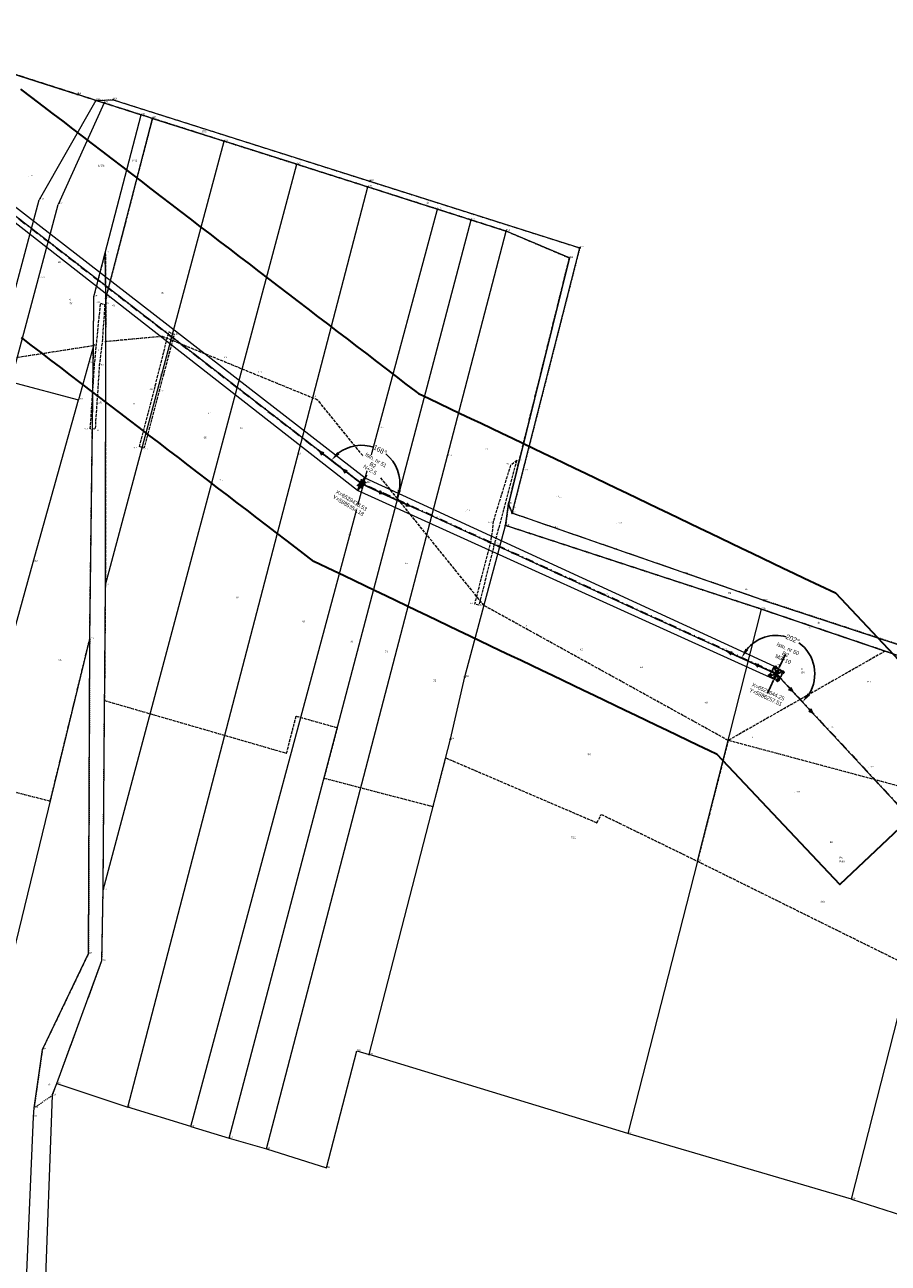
# Model space of a CAD drawing. Header units: metres. Extents: x 6524698 to 6533081, y 5883213 to 5896811.
# Tile 11 of 167: x 6529262 to 6529701, y 5885958 to 5886587. Entities that reach past the tile are written whole.
import ezdxf
from ezdxf.enums import TextEntityAlignment as Align

# ---------------------------------------------------------------- set-up
doc = ezdxf.new("R2010")
doc.units = ezdxf.units.M
doc.header["$MEASUREMENT"] = 0
for name, pattern in [('DASHDOT', [4, 2, -0.9, 0.2, -0.9]), ('mapa zasadnicza$0$1.5_0.5', [2, 1.5, -0.5]), ('mapa zasadnicza$0$219-500', [0]), ('mapa zasadnicza$0$egkk-500', [2, 1.5, -0.5]), ('mapa zasadnicza$0$egug-500', [1, 0.5, -0.5]), ('mapa zasadnicza$0$suep_wn_500', [0]), ('mapa zasadnicza$0$supp_500', [1, 0.5, -0.5])]:
    doc.linetypes.add(name, pattern=pattern)
doc.layers.get('0').update_dxf_attribs({"lineweight": 0})
doc.layers.add('@pomocnicza', color=3, linetype='Continuous', plot=False)
for name, color, linetype, lineweight in [('@Proj. słupy - blok', 1, 'Continuous', 15), ('@Proj. słupy - XY', 1, 'Continuous', 0), ('_trasa_kat_zalomu', 7, 'Continuous', 18), ('_trasa_os', 1, 'DASHDOT', 30), ('Sections span lengths and Marker Balls Plan', 7, 'Continuous', 0)]:
    doc.layers.add(name, color=color, linetype=linetype, lineweight=lineweight)
for name, color, linetype in [('@Proj. słupy - seria', 1, 'Continuous'), ('@Proj. słupy - wys.', 1, 'Continuous'), ('mapa zasadnicza$0$000 Inne (niezydentyfikowane)', 7, 'Continuous'), ('mapa zasadnicza$0$202-punkt graniczny', 7, 'Continuous'), ('mapa zasadnicza$0$202-punkt graniczny-Atr103', 7, 'Continuous'), ('mapa zasadnicza$0$203-punkt graniczny', 7, 'Continuous'), ('mapa zasadnicza$0$203-punkt graniczny-Atr103', 7, 'Continuous'), ('mapa zasadnicza$0$203-punkt graniczny-Atr104', 7, 'Continuous'), ('mapa zasadnicza$0$209-oznaczenie konturu klasyfikacyjnego', 7, 'Continuous'), ('mapa zasadnicza$0$210-oznaczenie konturu użytku gruntowego', 7, 'Continuous'), ('mapa zasadnicza$0$211-numer działki ewidencyjnej', 7, 'Continuous'), ('mapa zasadnicza$0$217-kontur klasyfikacyjny', 7, 'Continuous'), ('mapa zasadnicza$0$218-kontur użytku gruntowego', 7, 'Continuous'), ('mapa zasadnicza$0$219-działka ewidencyjna', 7, 'Continuous'), ('mapa zasadnicza$0$jezdnia', 7, 'Continuous'), ('mapa zasadnicza$0$jezdnia-Atr17', 7, 'Continuous'), ('mapa zasadnicza$0$pikieta naturalna', 7, 'Continuous'), ('mapa zasadnicza$0$pikieta naturalna-Atr2', 7, 'Continuous'), ('mapa zasadnicza$0$przewód elektroenergetyczny wysokiego napięcia', 7, 'Continuous'), ('mapa zasadnicza$0$słup przewodów napowietrznych', 7, 'Continuous')]:
    doc.layers.add(name, color=color, linetype=linetype)
doc.styles.add('mapa zasadnicza$0$STANDARD', font='Working1250', dxfattribs={"width": 0.75})
doc.styles.add('Opis', font='ARIALN.TTF')
doc.styles.add('Opis_slupy', font='ARIALN.TTF')
doc.styles.get("Standard").update_dxf_attribs({"font": 'arial.ttf'})
doc.dimstyles.new('Kat zalomu', dxfattribs={"dimtxt": 2.5, "dimasz": 5, "dimexe": 1.25, "dimexo": 0.625, "dimtad": 0, "dimtxsty": 'Opis_slupy', "dimcen": 2.5, "dimse1": 1, "dimse2": 1, "dimadec": 0, "dimazin": 0, "dimtfac": 1, "dimtmove": 0, "dimatfit": 3, "dimfxl": 1, "dimarcsym": 1})

# ---------------------------------------------------------------- blocks, each defined once
blk = doc.blocks.new('mapa zasadnicza$0$203')
at = {"linetype": 'Continuous', "lineweight": 0}
h = blk.add_hatch(color=0, dxfattribs=at)
edge = h.paths.add_edge_path()
edge.add_arc((0, 0), 0.045, 0, 360)
blk = doc.blocks.new('mapa zasadnicza$0$202')
at = {"color": 0, "linetype": 'Continuous', "lineweight": 0}
blk.add_circle((0, 0), 0.25, dxfattribs=at)
blk = doc.blocks.new('mapa zasadnicza$0$PW01')
at = {"linetype": 'Continuous', "lineweight": 13}
h = blk.add_hatch(color=0, dxfattribs=at)
edge = h.paths.add_edge_path()
edge.add_arc((0, 0), 0.045, 0, 360)
blk = doc.blocks.new('mapa zasadnicza$0$SM05')
at = {"color": 0, "linetype": 'Continuous', "lineweight": 13}
blk.add_circle((0, 0), 0.25, dxfattribs=at)
blk = doc.blocks.new('mapa zasadnicza$0$SUEP3')
at = {"color": 0, "linetype": 'Continuous'}
for p, q in [((0, 0), (12.003, 0)), ((12.003, 0), (10.003, 0.75)), ((10.003, 0.75), (11.003, 0)), ((12.003, 0), (10.003, -0.75)), ((11.003, 0), (10.003, -0.75)), ((12.003, 0), (27.003, 0)), ((27.003, 0), (25.003, 0.75)), ((25.003, 0.75), (26.003, 0)), ((27.003, 0), (25.003, -0.75)), ((26.003, 0), (25.003, -0.75))]:
    blk.add_line(p, q, dxfattribs=at)
blk = doc.blocks.new('*U2325')
at = {"layer": '@Proj. słupy - blok', "color": 0}
for centre, radius in [((0, 0), 0.05), ((-3.48, -1.29), 0.15)]:
    blk.add_circle(centre, radius, dxfattribs=at)
at = {"layer": '@Proj. słupy - seria', "color": 0, "insert": (4.59, 10), "char_height": 2, "attachment_point": 5, "rotation": 335.35706, "bg_fill": 3, "box_fill_scale": 2.5, "bg_fill_color": 256, "bg_fill_transparency": 0}
blk.add_mtext_dynamic_manual_height_columns('{\\fArial Narrow|b0|i0|c238|p34;B2}', width=7, gutter_width=12.5, heights=[2.21], dxfattribs=at)
at = {"layer": '@Proj. słupy - XY', "color": 0, "linetype": 'Continuous', "insert": (-4.8, -10.45), "char_height": 2.5, "attachment_point": 5, "rotation": 335.35706, "style": 'Opis', "bg_fill": 3, "box_fill_scale": 1, "bg_fill_color": 256, "bg_fill_transparency": 0}
blk.add_mtext_dynamic_manual_height_columns('\\P', width=19.7098, gutter_width=5.34, heights=[5.63], dxfattribs=at)
at = {"layer": '@pomocnicza'}
for p, q in [((4.59, 10), (1.46, 3.18)), ((-4.59, -10), (-1.46, -3.18))]:
    blk.add_line(p, q, dxfattribs=at)
at = {"layer": '@Proj. słupy - blok', "color": 0}
for p, q in [((0, 0), (-1.25, -2.73)), ((1.25, 2.73), (-0.34, 0.91)), ((0, 0), (1.25, 2.73)), ((-1.25, -2.73), (-0.91, -0.34))]:
    blk.add_line(p, q, dxfattribs=at)
for points in [[(3.48, 1.29), (1.29, -3.48), (-3.48, -1.29), (-1.29, 3.48)], [(0.91, 0.34), (0.34, -0.91), (-0.91, -0.34), (-0.34, 0.91)]]:
    blk.add_lwpolyline(points, close=True, dxfattribs=at)
for points in [[(3.48, 1.29), (-3.48, -1.29)], [(2.83, 1.05), (-2.83, -1.05)], [(-1.29, 3.48), (1.29, -3.48)], [(-1.05, 2.83), (1.05, -2.83)], [(1.25, 2.73), (0.91, 0.34)], [(-1.25, -2.73), (0.34, -0.91)]]:
    blk.add_lwpolyline(points, dxfattribs=at)
for centre, radius in [((-1.29, 3.48), 0.15), ((1.25, 2.73), 0.05), ((3.48, 1.29), 0.15), ((-1.25, -2.73), 0.05), ((1.29, -3.48), 0.15)]:
    blk.add_circle(centre, radius, dxfattribs=at)
at = {"layer": '@Proj. słupy - seria', "color": 0, "style": 'Opis'}
blk.add_attdef('STAN', text='', height=2, rotation=335.35706, dxfattribs=at).set_placement((5.84, 12.72), align=Align.MIDDLE_CENTER)
at = {"layer": '@Proj. słupy - wys.', "color": 0, "insert": (3.42, 7.45), "char_height": 2, "attachment_point": 5, "rotation": 335.35706, "style": 'Opis'}
blk.add_mtext_dynamic_manual_height_columns('M3+10 ', width=6.652, gutter_width=12.5, heights=[3.6], dxfattribs=at)
at = {"layer": '@Proj. słupy - XY', "color": 0, "linetype": 'Continuous', "style": 'Opis'}
for tag, p in [('Y', (-5.42, -11.82)), ('X', (-4.17, -9.09))]:
    blk.add_attdef(tag, text='', height=2, rotation=335.35706, dxfattribs=at).set_placement(p, align=Align.MIDDLE_CENTER)
blk = doc.blocks.new('*U2327')
at = {"layer": '@Proj. słupy - seria', "color": 0, "insert": (5.69, 9.41), "char_height": 2, "attachment_point": 5, "rotation": 328.83105, "style": 'Opis', "bg_fill": 3, "box_fill_scale": 2.5, "bg_fill_color": 256, "bg_fill_transparency": 0}
blk.add_mtext_dynamic_manual_height_columns('B2', width=7, gutter_width=12.5, heights=[2.21], dxfattribs=at)
at = {"layer": '@Proj. słupy - XY', "color": 0, "linetype": 'Continuous', "style": 'Opis'}
for tag, p in [('Y', (-6.73, -11.12)), ('X', (-5.18, -8.56))]:
    blk.add_attdef(tag, text='', height=2, rotation=328.83105, dxfattribs=at).set_placement(p, align=Align.MIDDLE_CENTER)
at = {"layer": '@Proj. słupy - blok', "color": 0}
for points in [[(2.59, 4.28), (-0.19, 0.79), (0.79, 0.19), (2.59, 4.28)], [(2.17, 3.59), (0.79, 0.19), (-0.19, 0.79), (2.17, 3.59)], [(0, 0), (2.59, 4.28)]]:
    blk.add_lwpolyline(points, dxfattribs=at)
for centre, radius in [((-0.13, 1.91), 0.15), ((1.29, 2.14), 0.05), ((1.75, 0.77), 0.15), ((1.71, 2.82), 0.05)]:
    blk.add_circle(centre, radius, dxfattribs=at)
at = {"layer": '@Proj. słupy - seria', "color": 0, "style": 'Opis'}
blk.add_attdef('STAN', text='', height=2, rotation=328.83105, dxfattribs=at).set_placement((7.25, 11.98), align=Align.MIDDLE_CENTER)
at = {"layer": '@Proj. słupy - wys.', "color": 0, "insert": (4.24, 7.02), "char_height": 2, "attachment_point": 5, "rotation": 328.83105, "style": 'Opis'}
blk.add_mtext_dynamic_manual_height_columns('N+2.5', width=5.2482, gutter_width=12.5, heights=[-2.04], dxfattribs=at)
at = {"layer": '@Proj. słupy - XY', "color": 0, "linetype": 'Continuous', "insert": (-5.95, -9.84), "char_height": 2.5, "attachment_point": 5, "rotation": 328.83105, "style": 'Opis', "bg_fill": 3, "box_fill_scale": 1, "bg_fill_color": 256, "bg_fill_transparency": 0}
blk.add_mtext_dynamic_manual_height_columns('\\P', width=19.7098, gutter_width=5.34, heights=[5.63], dxfattribs=at)
at = {"layer": '@Proj. słupy - blok', "color": 0}
for points in [[(-0.13, 1.91), (-1.75, -0.77), (0.13, -1.91), (1.75, 0.77)], [(0.79, 0.19), (-0.19, 0.79), (-0.79, -0.19), (0.19, -0.79)]]:
    blk.add_lwpolyline(points, close=True, dxfattribs=at)
for points in [[(1.75, 0.77), (-1.75, -0.77), (0.13, -1.91), (-0.13, 1.91)], [(0, 0), (-2.17, -3.59)], [(0.19, -0.79), (-2.17, -3.59), (-0.79, -0.19)]]:
    blk.add_lwpolyline(points, dxfattribs=at)
for centre in [(-1.75, -0.77), (0.13, -1.91)]:
    blk.add_circle(centre, 0.15, dxfattribs=at)
blk = doc.blocks.new('*D2403')
at = {"layer": '_trasa_kat_zalomu', "color": 0, "lineweight": -2}
for start, end in [(75.11581, 140.62355), (327.62099, 54.07892)]:
    blk.add_arc((6529644.25, 5886257.51), 19.5, start, end, dxfattribs=at)
at = {"layer": '_trasa_kat_zalomu', "color": 0}
for points in [[(6529628.47, 5886270.32), (6529629.88, 5886269.43), (6529626.53, 5886265.64)], [(6529660.08, 5886247.6), (6529661.36, 5886246.53), (6529657.52, 5886243.22)]]:
    blk.add_solid(points, dxfattribs=at)
at = {"layer": 'Defpoints', "color": 0}
for p in [(6529625.6, 5886266.06), (6529662.53, 5886264.3), (6529644.25, 5886257.51), (6529659.81, 5886240.75)]:
    blk.add_point(p, dxfattribs=at)
at = {"layer": '_trasa_kat_zalomu', "color": 0, "insert": (6529652.6, 5886275.13), "char_height": 2.5, "attachment_point": 5, "rotation": 337, "style": 'Opis_slupy'}
blk.add_mtext('202%%d', dxfattribs=at)
blk = doc.blocks.new('*D2404')
at = {"layer": '_trasa_kat_zalomu', "color": 0, "lineweight": -2}
for start, end in [(71.29524, 127.54962), (350.11583, 50.91683)]:
    blk.add_arc((6529433.53, 5886354.18), 19.46, start, end, dxfattribs=at)
at = {"layer": '_trasa_kat_zalomu', "color": 0}
for points in [[(6529421.08, 5886370.2), (6529422.26, 5886369.02), (6529418.13, 5886366.08)], [(6529451.91, 5886351.08), (6529453.5, 5886350.59), (6529451.22, 5886346.06)]]:
    blk.add_solid(points, dxfattribs=at)
at = {"layer": 'Defpoints', "color": 0}
for p in [(6529239.51, 5886504.08), (6529450.21, 5886364.2), (6529433.53, 5886354.18), (6529433.53, 5886354.18), (6529644.25, 5886257.51)]:
    blk.add_point(p, dxfattribs=at)
at = {"layer": '_trasa_kat_zalomu', "color": 0, "insert": (6529442.94, 5886371.22), "char_height": 2.5, "attachment_point": 5, "rotation": 331.10604, "style": 'Opis_slupy'}
blk.add_mtext('168%%D', dxfattribs=at)

msp = doc.modelspace()

# ---------------------------------------------------------------- linework, layer by layer
at = {"layer": '_trasa_os', "linetype": 'DASHDOT', "ltscale": 2}
msp.add_lwpolyline([(6529644.25, 5886257.506), (6529433.531, 5886354.176), (6529239.51, 5886504.082), (6529019.862, 5886673.787), (6529068.099, 5886815.315), (6529070.952, 5887003.68), (6529033.32, 5887240.317), (6528980.372, 5887573.115), (6528926.767, 5887910.52), (6528871.358, 5888257.413), (6528824.236, 5888552.869), (6528805.439, 5888820.887), (6528782.648, 5889143.114), (6528759.048, 5889475.999)], dxfattribs=at)
at = {"layer": 'mapa zasadnicza$0$000 Inne (niezydentyfikowane)', "color": 7, "linetype": 'Continuous', "lineweight": 35, "flags": 128}
msp.add_lwpolyline([(6529260.121, 5886554.66), (6529265.763, 5886550.399), (6529271.535, 5886546.039), (6529276.648, 5886542.124), (6529281.63, 5886538.309), (6529286.613, 5886534.494), (6529291.595, 5886530.679), (6529296.577, 5886526.864), (6529301.559, 5886523.05), (6529306.542, 5886519.235), (6529311.524, 5886515.42), (6529316.506, 5886511.605), (6529321.489, 5886507.79), (6529326.471, 5886503.975), (6529331.453, 5886500.16), (6529336.436, 5886496.345), (6529341.418, 5886492.53), (6529346.4, 5886488.716), (6529351.383, 5886484.901), (6529356.365, 5886481.086), (6529361.347, 5886477.271), (6529366.329, 5886473.456), (6529371.312, 5886469.641), (6529376.294, 5886465.826), (6529381.276, 5886462.011), (6529386.259, 5886458.197), (6529391.241, 5886454.382), (6529396.223, 5886450.567), (6529401.206, 5886446.752), (6529406.188, 5886442.937), (6529411.17, 5886439.122), (6529416.153, 5886435.307), (6529421.135, 5886431.492), (6529426.117, 5886427.678), (6529431.099, 5886423.863), (6529436.082, 5886420.048), (6529441.064, 5886416.233), (6529446.046, 5886412.418), (6529451.029, 5886408.603), (6529456.011, 5886404.788), (6529460.993, 5886400.973), (6529461.857, 5886400.312), (6529462.473, 5886400.017), (6529467.766, 5886397.481), (6529473.06, 5886394.946), (6529478.353, 5886392.41), (6529483.647, 5886389.874), (6529488.94, 5886387.338), (6529494.234, 5886384.803), (6529499.527, 5886382.267), (6529504.82, 5886379.731), (6529510.114, 5886377.196), (6529515.407, 5886374.66), (6529520.701, 5886372.124), (6529525.994, 5886369.588), (6529531.287, 5886367.053), (6529536.581, 5886364.517), (6529541.874, 5886361.981), (6529547.168, 5886359.446), (6529552.461, 5886356.91), (6529557.755, 5886354.374), (6529563.048, 5886351.838), (6529568.341, 5886349.303), (6529573.635, 5886346.767), (6529578.928, 5886344.231), (6529584.222, 5886341.696), (6529589.515, 5886339.16), (6529594.809, 5886336.624), (6529600.102, 5886334.089), (6529605.395, 5886331.553), (6529610.689, 5886329.017), (6529615.982, 5886326.481), (6529621.276, 5886323.946), (6529626.569, 5886321.41), (6529631.862, 5886318.874), (6529637.156, 5886316.339), (6529642.449, 5886313.803), (6529647.743, 5886311.267), (6529653.036, 5886308.731), (6529658.33, 5886306.196), (6529674.185, 5886298.6), (6529749.195, 5886219.106), (6529676.463, 5886150.477), (6529614.214, 5886216.447), (6529609.834, 5886218.545), (6529604.541, 5886221.081), (6529599.247, 5886223.616), (6529593.954, 5886226.152), (6529588.66, 5886228.688), (6529583.367, 5886231.224), (6529578.074, 5886233.759), (6529572.78, 5886236.295), (6529567.487, 5886238.831), (6529562.193, 5886241.366), (6529556.9, 5886243.902), (6529551.606, 5886246.438), (6529546.313, 5886248.974), (6529541.02, 5886251.509), (6529535.726, 5886254.045), (6529530.433, 5886256.581), (6529525.139, 5886259.116), (6529519.846, 5886261.652), (6529514.553, 5886264.188), (6529509.259, 5886266.724), (6529503.966, 5886269.259), (6529498.672, 5886271.795), (6529493.379, 5886274.331), (6529488.085, 5886276.866), (6529482.792, 5886279.402), (6529477.499, 5886281.938), (6529472.205, 5886284.473), (6529466.912, 5886287.009), (6529461.618, 5886289.545), (6529456.325, 5886292.081), (6529451.032, 5886294.616), (6529445.738, 5886297.152), (6529440.445, 5886299.688), (6529435.151, 5886302.223), (6529429.858, 5886304.759), (6529424.564, 5886307.295), (6529419.271, 5886309.831), (6529409.3, 5886314.607), (6529400.199, 5886321.575), (6529395.217, 5886325.39), (6529390.235, 5886329.205), (6529385.252, 5886333.02), (6529380.27, 5886336.835), (6529375.288, 5886340.65), (6529370.305, 5886344.464), (6529365.323, 5886348.279), (6529360.341, 5886352.094), (6529355.359, 5886355.909), (6529350.376, 5886359.724), (6529345.394, 5886363.539), (6529340.412, 5886367.354), (6529335.429, 5886371.169), (6529330.447, 5886374.983), (6529325.465, 5886378.798), (6529320.482, 5886382.613), (6529315.5, 5886386.428), (6529310.518, 5886390.243), (6529305.535, 5886394.058), (6529300.553, 5886397.873), (6529295.571, 5886401.688), (6529290.588, 5886405.502), (6529285.606, 5886409.317), (6529280.624, 5886413.132), (6529275.642, 5886416.947), (6529270.659, 5886420.762), (6529265.677, 5886424.577), (6529260.695, 5886428.392)], dxfattribs=at)
at = {"layer": 'mapa zasadnicza$0$217-kontur klasyfikacyjny', "color": 92, "linetype": 'mapa zasadnicza$0$egkk-500', "lineweight": 18, "flags": 128}
for points in [[(6529289.11, 5886551.97), (6529254.85, 5886563)], [(6529298.54, 5886548.93), (6529289.11, 5886551.97)], [(6529302.64, 5886547.62), (6529298.54, 5886548.93)], [(6529321.5, 5886541.62), (6529302.64, 5886547.62)], [(6529327.23, 5886539.8), (6529303.48, 5886448.3)], [(6529327.23, 5886539.8), (6529321.5, 5886541.62)], [(6529363.59, 5886528.23), (6529327.23, 5886539.8)], [(6529400.57, 5886516.46), (6529363.59, 5886528.23)], [(6529436.71, 5886504.96), (6529400.57, 5886516.46)], [(6529472.11, 5886493.63), (6529436.71, 5886504.96)], [(6529489.08, 5886488.2), (6529472.11, 5886493.63)], [(6529506.88, 5886482.51), (6529489.08, 5886488.2)], [(6529539.06, 5886468.85), (6529506.88, 5886482.51)], [(6529297.49, 5886449.1), (6529303.28, 5886471.43)], [(6529303.28, 5886471.43), (6529303.48, 5886448.3)], [(6529508.12, 5886343.79), (6529539.06, 5886468.85)], [(6529297.23, 5886424.21), (6529297.49, 5886449.1)], [(6529303.48, 5886448.3), (6529303.45, 5886426.3)], [(6529297.23, 5886424.21), (6529253.19, 5886417.37)], [(6529295.34, 5886275.14), (6529297.23, 5886424.21)], [(6529303.45, 5886426.3), (6529303.3, 5886302.77)], [(6529332.27, 5886428.97), (6529303.45, 5886426.3)], [(6529411.25, 5886396.62), (6529332.27, 5886428.97)], [(6529495.72, 5886292.19), (6529411.25, 5886396.62)], [(6529506.67, 5886332.93), (6529508.12, 5886343.79)], [(6529636.73, 5886290.33), (6529506.67, 5886332.93)], [(6529303.3, 5886302.77), (6529302.87, 5886243.95)], [(6529619.76, 5886223.65), (6529495.72, 5886292.19)], [(6529699.48, 5886269.05), (6529636.73, 5886290.33)], [(6529275.33, 5886192.83), (6529295.34, 5886275.14)], [(6529699.48, 5886269.05), (6529619.76, 5886223.65)], [(6529748.96, 5886252.27), (6529699.48, 5886269.05)], [(6529302.87, 5886243.95), (6529395.4, 5886217.14)], [(6529395.4, 5886217.14), (6529400.24, 5886236.02)], [(6529400.24, 5886236.02), (6529421.13, 5886230.15)], [(6529421.13, 5886230.15), (6529414.38, 5886204.51)], [(6529619.76, 5886223.65), (6529604.12, 5886162.27)], [(6529727.79, 5886194.68), (6529619.76, 5886223.65)], [(6529469.82, 5886190.02), (6529476.22, 5886214.79)], [(6529476.22, 5886214.79), (6529553.08, 5886181.78)], [(6529414.38, 5886204.51), (6529469.82, 5886190.02)], [(6529240.81, 5886201.72), (6529275.33, 5886192.83)], [(6529553.08, 5886181.78), (6529555.25, 5886186.08)], [(6529555.25, 5886186.08), (6529604.12, 5886162.27)], [(6529604.12, 5886162.27), (6529712.49, 5886108.68)]]:
    msp.add_lwpolyline(points, dxfattribs=at)
at = {"layer": 'mapa zasadnicza$0$218-kontur użytku gruntowego', "color": 3, "linetype": 'mapa zasadnicza$0$egug-500', "lineweight": 18, "flags": 128}
for points in [[(6529254.85, 5886563), (6529289.11, 5886551.97)], [(6529289.11, 5886551.97), (6529298.54, 5886548.93)], [(6529298.54, 5886548.93), (6529307.23, 5886549.26)], [(6529298.54, 5886548.93), (6529302.64, 5886547.62)], [(6529302.64, 5886547.62), (6529321.5, 5886541.62)], [(6529307.23, 5886549.26), (6529437.63, 5886507.8)], [(6529327.23, 5886539.8), (6529303.48, 5886448.3)], [(6529321.5, 5886541.62), (6529327.23, 5886539.8)], [(6529327.23, 5886539.8), (6529363.59, 5886528.23)], [(6529363.59, 5886528.23), (6529400.57, 5886516.46)], [(6529400.57, 5886516.46), (6529436.71, 5886504.96)], [(6529437.63, 5886507.8), (6529544.32, 5886473.94)], [(6529436.71, 5886504.96), (6529472.11, 5886493.63)], [(6529472.11, 5886493.63), (6529489.08, 5886488.2)], [(6529489.08, 5886488.2), (6529506.88, 5886482.51)], [(6529506.88, 5886482.51), (6529539.06, 5886468.85)], [(6529544.32, 5886473.94), (6529509.95, 5886339.14)], [(6529297.49, 5886449.1), (6529303.28, 5886471.43)], [(6529303.28, 5886471.43), (6529303.48, 5886448.3)], [(6529539.06, 5886468.85), (6529508.12, 5886343.79)], [(6529297.23, 5886424.21), (6529297.49, 5886449.1)], [(6529303.48, 5886448.3), (6529303.45, 5886426.3)], [(6529297.23, 5886424.21), (6529253.19, 5886417.37)], [(6529295.34, 5886275.14), (6529297.23, 5886424.21)], [(6529303.45, 5886426.3), (6529303.3, 5886302.77)], [(6529332.27, 5886428.97), (6529303.45, 5886426.3)], [(6529411.25, 5886396.62), (6529332.27, 5886428.97)], [(6529495.72, 5886292.19), (6529411.25, 5886396.62)], [(6529508.12, 5886343.79), (6529506.67, 5886332.93)], [(6529509.95, 5886339.14), (6529508.12, 5886343.79)], [(6529637.91, 5886294.84), (6529509.95, 5886339.14)], [(6529506.67, 5886332.93), (6529636.73, 5886290.33)], [(6529303.3, 5886302.77), (6529302.87, 5886243.95)], [(6529619.76, 5886223.65), (6529495.72, 5886292.19)], [(6529750.37, 5886257.9), (6529637.91, 5886294.84)], [(6529636.73, 5886290.33), (6529699.48, 5886269.05)], [(6529275.33, 5886192.83), (6529295.34, 5886275.14)], [(6529295.34, 5886275.14), (6529294.75, 5886115.36)], [(6529699.48, 5886269.05), (6529619.76, 5886223.65)], [(6529748.96, 5886252.27), (6529699.48, 5886269.05)], [(6529302.16, 5886147.6), (6529302.87, 5886243.95)], [(6529302.87, 5886243.95), (6529395.4, 5886217.14)], [(6529395.4, 5886217.14), (6529400.24, 5886236.02)], [(6529400.24, 5886236.02), (6529421.13, 5886230.15)], [(6529421.13, 5886230.15), (6529414.38, 5886204.51)], [(6529619.76, 5886223.65), (6529604.12, 5886162.27)], [(6529727.79, 5886194.68), (6529619.76, 5886223.65)], [(6529469.82, 5886190.02), (6529476.22, 5886214.79)], [(6529476.22, 5886214.79), (6529553.08, 5886181.78)], [(6529414.38, 5886204.51), (6529469.82, 5886190.02)], [(6529240.81, 5886201.72), (6529275.33, 5886192.83)], [(6529553.08, 5886181.78), (6529555.25, 5886186.08)], [(6529555.25, 5886186.08), (6529604.12, 5886162.27)], [(6529604.12, 5886162.27), (6529712.49, 5886108.68)], [(6529301.57, 5886111.73), (6529302.16, 5886147.6)], [(6529294.75, 5886115.36), (6529271.33, 5886066.58)], [(6529278.6, 5886049.29), (6529300.71, 5886109.39)], [(6529300.71, 5886109.39), (6529301.57, 5886111.73)], [(6529271.33, 5886066.58), (6529267.09, 5886036.88)], [(6529276.36, 5886043.29), (6529278.6, 5886049.29)], [(6529267.09, 5886036.88), (6529276.36, 5886043.29)]]:
    msp.add_lwpolyline(points, dxfattribs=at)
at = {"layer": 'mapa zasadnicza$0$219-działka ewidencyjna', "color": 7, "linetype": 'mapa zasadnicza$0$219-500', "lineweight": 18, "flags": 128}
for points in [[(6529254.85, 5886563), (6529289.11, 5886551.97)], [(6529298.54, 5886548.93), (6529289.11, 5886551.97)], [(6529298.54, 5886548.93), (6529269.65, 5886498.41)], [(6529302.64, 5886547.62), (6529279.34, 5886495.97)], [(6529298.54, 5886548.93), (6529307.23, 5886549.26)], [(6529298.54, 5886548.93), (6529302.64, 5886547.62)], [(6529302.64, 5886547.62), (6529321.5, 5886541.62)], [(6529307.23, 5886549.26), (6529437.63, 5886507.8)], [(6529303.28, 5886471.43), (6529321.5, 5886541.62)], [(6529303.48, 5886448.3), (6529327.23, 5886539.8)], [(6529327.23, 5886539.8), (6529321.5, 5886541.62)], [(6529327.23, 5886539.8), (6529363.59, 5886528.23)], [(6529303.3, 5886302.77), (6529363.59, 5886528.23)], [(6529400.57, 5886516.46), (6529363.59, 5886528.23)], [(6529302.16, 5886147.6), (6529400.57, 5886516.46)], [(6529400.57, 5886516.46), (6529436.71, 5886504.96)], [(6529437.63, 5886507.8), (6529544.32, 5886473.94)], [(6529314.71, 5886037.34), (6529436.71, 5886504.96)], [(6529436.71, 5886504.96), (6529472.11, 5886493.63)], [(6529253.72, 5886438.74), (6529269.65, 5886498.41)], [(6529255.3, 5886405.89), (6529279.34, 5886495.97)], [(6529346.78, 5886027.36), (6529472.11, 5886493.63)], [(6529472.11, 5886493.63), (6529489.08, 5886488.2)], [(6529366.2, 5886021.53), (6529489.08, 5886488.2)], [(6529489.08, 5886488.2), (6529506.88, 5886482.51)], [(6529385.2, 5886016.02), (6529506.88, 5886482.51)], [(6529539.06, 5886468.85), (6529506.88, 5886482.51)], [(6529509.95, 5886339.14), (6529544.32, 5886473.94)], [(6529297.49, 5886449.1), (6529303.28, 5886471.43)], [(6529303.48, 5886448.3), (6529303.28, 5886471.43)], [(6529539.06, 5886468.85), (6529508.12, 5886343.79)], [(6529297.23, 5886424.21), (6529297.49, 5886449.1)], [(6529303.3, 5886302.77), (6529303.48, 5886448.3)], [(6529297.23, 5886424.21), (6529289.6, 5886396.76)], [(6529295.34, 5886275.14), (6529297.23, 5886424.21)], [(6529255.3, 5886405.89), (6529289.6, 5886396.76)], [(6529266.7, 5886314.32), (6529289.6, 5886396.76)], [(6529506.67, 5886332.93), (6529508.12, 5886343.79)], [(6529508.12, 5886343.79), (6529509.95, 5886339.14)], [(6529637.91, 5886294.84), (6529509.95, 5886339.14)], [(6529485.98, 5886255.96), (6529506.67, 5886332.93)], [(6529636.73, 5886290.33), (6529506.67, 5886332.93)], [(6529245.33, 5886237.44), (6529266.7, 5886314.32)], [(6529302.16, 5886147.6), (6529303.3, 5886302.77)], [(6529637.91, 5886294.84), (6529750.37, 5886257.9)], [(6529604.12, 5886162.27), (6529636.73, 5886290.33)], [(6529636.73, 5886290.33), (6529748.96, 5886252.27)], [(6529236.87, 5886034.66), (6529295.34, 5886275.14)], [(6529294.75, 5886115.36), (6529295.34, 5886275.14)], [(6529478.68, 5886224.32), (6529485.98, 5886255.96)], [(6529437.28, 5886064.04), (6529478.68, 5886224.32)], [(6529604.12, 5886162.27), (6529568.81, 5886023.91)], [(6529301.57, 5886111.73), (6529302.16, 5886147.6)], [(6529271.33, 5886066.58), (6529294.75, 5886115.36)], [(6529278.6, 5886049.29), (6529301.57, 5886111.73)], [(6529682.48, 5885990.49), (6529712.49, 5886108.68)], [(6529267.09, 5886036.88), (6529271.33, 5886066.58)], [(6529415.62, 5886006.41), (6529431.09, 5886065.85)], [(6529431.09, 5886065.85), (6529437.28, 5886064.04)], [(6529568.81, 5886023.91), (6529437.28, 5886064.04)], [(6529276.36, 5886043.29), (6529278.6, 5886049.29)], [(6529278.6, 5886049.29), (6529314.71, 5886037.34)], [(6529276.36, 5886043.29), (6529272.45, 5885937.37)], [(6529266.77, 5886032.44), (6529267.09, 5886036.88)], [(6529346.78, 5886027.36), (6529314.71, 5886037.34)], [(6529263.17, 5885949.26), (6529266.77, 5886032.44)], [(6529346.78, 5886027.36), (6529366.2, 5886021.53)], [(6529366.2, 5886021.53), (6529385.2, 5886016.02)], [(6529682.48, 5885990.49), (6529568.81, 5886023.91)], [(6529385.2, 5886016.02), (6529415.62, 5886006.41)], [(6529682.48, 5885990.49), (6529758.67, 5885966.14)]]:
    msp.add_lwpolyline(points, dxfattribs=at)
at = {"layer": 'mapa zasadnicza$0$jezdnia', "color": 7, "linetype": 'mapa zasadnicza$0$1.5_0.5', "lineweight": 18, "flags": 128}
for points in [[(6529295.66, 5886382.04), (6529297.86, 5886415.42), (6529300.87, 5886445.88), (6529303.01, 5886445.12), (6529301.69, 5886426.16), (6529300.79, 5886419.11), (6529300.23, 5886414.07), (6529298.09, 5886381.78)], [(6529320.61, 5886372.96), (6529328.11, 5886401.68), (6529335.56, 5886431.22), (6529338.27, 5886430.1), (6529333.26, 5886411.12), (6529322.93, 5886372.26)], [(6529512.29, 5886366.07), (6529500.93, 5886323.51), (6529493.1, 5886292.45), (6529490.99, 5886292.87), (6529499.13, 5886324.28), (6529499.92, 5886329.4), (6529500.6, 5886335.29), (6529509.33, 5886363.62)]]:
    msp.add_lwpolyline(points, close=True, dxfattribs=at)
at = {"layer": 'mapa zasadnicza$0$przewód elektroenergetyczny wysokiego napięcia', "color": 1, "linetype": 'mapa zasadnicza$0$suep_wn_500', "lineweight": 18, "flags": 128}
for points in [[(6529433.56, 5886353.99), (6529239.73, 5886503.8)], [(6529644.18, 5886257.43), (6529433.56, 5886353.99)], [(6529644.18, 5886257.43), (6529890.53, 5885992.37)]]:
    msp.add_lwpolyline(points, dxfattribs=at)
at = {"layer": 'mapa zasadnicza$0$słup przewodów napowietrznych', "color": 7, "linetype": 'mapa zasadnicza$0$supp_500', "lineweight": 18, "flags": 128}
for points in [[(6529433.5, 5886355.92), (6529435.46, 5886354.7), (6529433.69, 5886352.05), (6529431.65, 5886353.26)], [(6529433.5, 5886355.92), (6529431.65, 5886353.26)], [(6529435.46, 5886354.7), (6529431.65, 5886353.26)], [(6529433.5, 5886355.92), (6529433.69, 5886352.05)], [(6529643.62, 5886261.1), (6529647.83, 5886258.04), (6529644.75, 5886253.73), (6529640.46, 5886256.8)], [(6529643.62, 5886261.1), (6529640.46, 5886256.8)], [(6529640.59, 5886256.9), (6529643.88, 5886261.29), (6529648.02, 5886258.32), (6529644.86, 5886253.74)], [(6529643.62, 5886261.1), (6529644.75, 5886253.73)], [(6529643.88, 5886261.29), (6529644.86, 5886253.74)], [(6529647.83, 5886258.04), (6529640.46, 5886256.8)], [(6529640.59, 5886256.9), (6529648.02, 5886258.32)], [(6529640.59, 5886256.9), (6529644.86, 5886253.74)]]:
    msp.add_lwpolyline(points, dxfattribs=at)

# ---------------------------------------------------------------- block references
at = {"layer": 'mapa zasadnicza$0$202-punkt graniczny', "color": 7, "linetype": 'Continuous', "lineweight": 18}
for p in [(6529289.11, 5886551.97), (6529307.23, 5886549.26), (6529298.54, 5886548.93), (6529302.64, 5886547.62), (6529327.23, 5886539.8), (6529437.63, 5886507.8), (6529436.71, 5886504.96), (6529472.11, 5886493.63), (6529489.08, 5886488.2), (6529506.88, 5886482.51), (6529544.32, 5886473.94), (6529303.48, 5886448.3), (6529297.23, 5886424.21), (6529508.12, 5886343.79), (6529509.95, 5886339.14), (6529506.67, 5886332.93), (6529637.91, 5886294.84), (6529485.98, 5886255.96), (6529478.68, 5886224.32), (6529437.28, 5886064.04)]:
    msp.add_blockref('mapa zasadnicza$0$202', p, dxfattribs=at)
at = {"layer": 'mapa zasadnicza$0$203-punkt graniczny', "color": 7, "linetype": 'Continuous', "lineweight": 18}
for p in [(6529321.5, 5886541.62), (6529363.59, 5886528.23), (6529400.57, 5886516.46), (6529269.65, 5886498.41), (6529279.34, 5886495.97), (6529303.28, 5886471.43), (6529539.06, 5886468.85), (6529297.49, 5886449.1), (6529289.6, 5886396.76), (6529266.7, 5886314.32), (6529303.3, 5886302.77), (6529636.73, 5886290.33), (6529295.34, 5886275.14), (6529604.12, 5886162.27), (6529302.16, 5886147.6), (6529294.75, 5886115.36), (6529301.57, 5886111.73), (6529271.33, 5886066.58), (6529431.09, 5886065.85), (6529278.6, 5886049.29), (6529276.36, 5886043.29), (6529267.09, 5886036.88), (6529314.71, 5886037.34), (6529266.77, 5886032.44), (6529346.78, 5886027.36), (6529366.2, 5886021.53), (6529568.81, 5886023.91), (6529385.2, 5886016.02), (6529415.62, 5886006.41), (6529682.48, 5885990.49)]:
    msp.add_blockref('mapa zasadnicza$0$203', p, dxfattribs=at)
at = {"layer": 'mapa zasadnicza$0$pikieta naturalna', "color": 7, "linetype": 'Continuous', "lineweight": 13}
for p, rotation in [((6529264.29, 5886510.26), 359.7860000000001), ((6529278.41, 5886465.77), 0.007), ((6529270.17, 5886458.72), 359.742)]:
    msp.add_blockref('mapa zasadnicza$0$PW01', p, dxfattribs=dict(at, rotation=rotation))
for p in [(6529300.87, 5886445.88), (6529303.01, 5886445.12), (6529305.68, 5886445.19), (6529335.56, 5886431.22), (6529338.27, 5886430.1), (6529301.69, 5886426.16), (6529362.85, 5886418.13), (6529297.86, 5886415.42), (6529300.23, 5886414.07), (6529380.34, 5886410.65), (6529328.1, 5886401.63), (6529330.46, 5886400.59), (6529407.69, 5886398.37), (6529354.77, 5886389.66), (6529295.66, 5886382.04), (6529298.09, 5886381.78), (6529371.02, 5886382.29), (6529442.43, 5886382.7), (6529320.61, 5886372.96), (6529322.93, 5886372.26), (6529400.16, 5886369.24), (6529476.78, 5886368.33), (6529495.65, 5886371.59), (6529509.33, 5886363.62), (6529512.29, 5886366.07), (6529515.49, 5886361.22), (6529360.54, 5886355.82), (6529435.46, 5886354.7), (6529509.33, 5886341.86), (6529532.7, 5886347.48), (6529391.6, 5886338.69), (6529471.06, 5886336.93), (6529486.14, 5886340.16), (6529500.6, 5886335.29), (6529531.02, 5886331.41), (6529563, 5886334.02), (6529426.26, 5886328.19), (6529499.13, 5886324.28), (6529500.93, 5886323.51), (6529560.88, 5886320.64), (6529454.9, 5886313.42), (6529597.23, 5886308.25), (6529556.01, 5886297.86), (6529627.94, 5886300.01), (6529490.99, 5886292.87), (6529493.1, 5886292.45), (6529516.56, 5886281.72), (6529585.23, 5886284.4), (6529659.63, 5886280.73), (6529543.38, 5886269.15), (6529617.15, 5886269.66), (6529574.11, 5886260.55), (6529643.88, 5886261.29), (6529644.39, 5886257.08), (6529689.61, 5886253.4), (6529607.3, 5886242.74), (6529671.15, 5886230.24), (6529631.14, 5886224.97), (6529691.19, 5886210.05), (6529653.61, 5886197.21), (6529670.68, 5886171.7)]:
    msp.add_blockref('mapa zasadnicza$0$PW01', p, dxfattribs=at)
at = {"layer": 'mapa zasadnicza$0$przewód elektroenergetyczny wysokiego napięcia', "color": 1, "linetype": 'Continuous', "lineweight": 18}
for p, rotation in [((6529433.56, 5886353.99), 142.3), ((6529433.56, 5886353.99), 335.371), ((6529644.18, 5886257.43), 155.371), ((6529644.18, 5886257.43), 312.905)]:
    msp.add_blockref('mapa zasadnicza$0$SUEP3', p, dxfattribs=dict(at, rotation=rotation))
at = {"layer": 'mapa zasadnicza$0$słup przewodów napowietrznych', "color": 7, "linetype": 'Continuous', "lineweight": 18}
for p in [(6529433.5, 5886355.92), (6529435.46, 5886354.7), (6529431.65, 5886353.26), (6529433.69, 5886352.05), (6529643.62, 5886261.1), (6529643.88, 5886261.29), (6529640.46, 5886256.8), (6529640.59, 5886256.9), (6529644.75, 5886253.73), (6529644.86, 5886253.74), (6529647.83, 5886258.04), (6529648.02, 5886258.32)]:
    msp.add_blockref('mapa zasadnicza$0$SM05', p, dxfattribs=at)

# ---------------------------------------------------------------- texts
at = {"layer": 'mapa zasadnicza$0$202-punkt graniczny-Atr103', "color": 7, "style": 'mapa zasadnicza$0$STANDARD', "width": 0.667}
for s, p in [('9114', (6529289.11, 5886551.97)), ('9093', (6529298.54, 5886548.93)), ('9094', (6529307.23, 5886549.26)), ('9495', (6529302.64, 5886547.62)), ('9497', (6529327.23, 5886539.8)), ('9191', (6529436.71, 5886504.96)), ('9499', (6529437.63, 5886507.8)), ('9716', (6529472.11, 5886493.63)), ('9717', (6529489.08, 5886488.2)), ('9718', (6529506.88, 5886482.51)), ('9502', (6529544.32, 5886473.94)), ('9496', (6529303.48, 5886448.3)), ('9115', (6529297.23, 5886424.21)), ('9500', (6529508.12, 5886343.79)), ('9501', (6529509.95, 5886339.14))]:
    msp.add_text(s, height=0.75, dxfattribs=at).set_placement(p, align=Align.BOTTOM_LEFT)
for s, p in [('8702', (6529506.67, 5886332.93)), ('7540', (6529637.91, 5886294.84)), ('8701', (6529485.98, 5886255.96)), ('8700', (6529478.68, 5886224.32)), ('8698', (6529437.28, 5886064.04))]:
    msp.add_text(s, height=0.75, dxfattribs=at).set_placement(p)
at = {"layer": 'mapa zasadnicza$0$203-punkt graniczny-Atr103', "color": 7, "style": 'mapa zasadnicza$0$STANDARD', "width": 0.667}
for s, p in [('9518', (6529321.5, 5886541.62)), ('10450', (6529269.65, 5886498.41)), ('10451', (6529279.34, 5886495.97)), ('9517', (6529303.28, 5886471.43)), ('9516', (6529297.49, 5886449.1)), ('10452', (6529289.6, 5886396.76)), ('10449', (6529266.7, 5886314.32))]:
    msp.add_text(s, height=0.75, dxfattribs=at).set_placement(p, align=Align.BOTTOM_LEFT)
at = {"layer": 'mapa zasadnicza$0$203-punkt graniczny-Atr104', "color": 7, "style": 'mapa zasadnicza$0$STANDARD', "width": 0.667}
for s, p in [('9498', (6529363.59, 5886528.23)), ('7492', (6529400.57, 5886516.46)), ('7524', (6529539.06, 5886468.85)), ('7475', (6529303.3, 5886302.77)), ('7539', (6529636.73, 5886290.33)), ('7468', (6529295.34, 5886275.14)), ('7534', (6529604.12, 5886162.27)), ('7473', (6529302.16, 5886147.6)), ('7467', (6529294.75, 5886115.36)), ('7472', (6529301.57, 5886111.73)), ('7463', (6529271.33, 5886066.58)), ('7673', (6529431.09, 5886065.85)), ('6100', (6529278.6, 5886049.29)), ('6098', (6529276.36, 5886043.29)), ('7115', (6529267.09, 5886036.88)), ('7481', (6529314.71, 5886037.34)), ('7114', (6529266.77, 5886032.44)), ('1689', (6529346.78, 5886027.36)), ('7578', (6529366.2, 5886021.53)), ('7677', (6529568.81, 5886023.91)), ('7582', (6529385.2, 5886016.02)), ('7584', (6529415.62, 5886006.41)), ('7543', (6529682.48, 5885990.49))]:
    msp.add_text(s, height=0.75, dxfattribs=at).set_placement(p)
at = {"layer": 'mapa zasadnicza$0$209-oznaczenie konturu klasyfikacyjnego', "color": 3, "linetype": 'Continuous', "lineweight": 18, "style": 'mapa zasadnicza$0$STANDARD', "width": 0.79}
for s, p in [('RVI', (6529284.67, 5886446.32)), ('RVI', (6529656.94, 5886258.6)), ('RV', (6529548.17, 5886217.07)), ('PsIV', (6529676.26, 5886162.65))]:
    msp.add_text(s, height=1, dxfattribs=at).set_placement(p, align=Align.TOP_LEFT)
at = {"layer": 'mapa zasadnicza$0$210-oznaczenie konturu użytku gruntowego', "color": 3, "linetype": 'Continuous', "lineweight": 18, "style": 'mapa zasadnicza$0$STANDARD', "width": 0.79}
for s, p in [('dr', (6529466.55, 5886496.43)), ('R', (6529284.67, 5886447.22)), ('R', (6529317.18, 5886394.21)), ('dr', (6529665.2, 5886283.03)), ('R', (6529656.94, 5886259.5)), ('Ps', (6529676.26, 5886163.55)), ('dr', (6529274.47, 5886048.32))]:
    msp.add_text(s, height=1, dxfattribs=at).set_placement(p)
at = {"layer": 'mapa zasadnicza$0$211-numer działki ewidencyjnej', "color": 7, "linetype": 'Continuous', "lineweight": 18, "style": 'mapa zasadnicza$0$STANDARD', "width": 0.79}
for s, p in [('17/5', (6529352.14, 5886532.71)), ('64/2', (6529316.92, 5886517.86)), ('578/5', (6529299.5, 5886515.3)), ('65', (6529331.6, 5886450.59)), ('66', (6529353.26, 5886377.17)), ('67', (6529369.85, 5886295.92)), ('69', (6529403.18, 5886283.61)), ('70', (6529427.66, 5886273.38)), ('71', (6529445.33, 5886268.2))]:
    msp.add_text(s, height=1, dxfattribs=at).set_placement(p)
for s, p in [('17/6', (6529298.92, 5886395.85)), ('89', (6529619.73, 5886299.05)), ('55', (6529279.46, 5886265.08)), ('72', (6529469.89, 5886254.54)), ('79/1', (6529539.88, 5886174.73)), ('85/1', (6529666.57, 5886142.13))]:
    msp.add_text(s, height=1, dxfattribs=at).set_placement(p, align=Align.TOP_LEFT)
at = {"layer": 'mapa zasadnicza$0$jezdnia-Atr17', "color": 7, "style": 'mapa zasadnicza$0$STANDARD', "width": 0.667}
for p in [(6529299.93, 5886421.86), (6529331.24, 5886409.35), (6529504.04, 5886339.87)]:
    msp.add_text('j.', height=0.75, dxfattribs=at).set_placement(p)
at = {"layer": 'mapa zasadnicza$0$pikieta naturalna-Atr2', "color": 7, "style": 'mapa zasadnicza$0$STANDARD', "width": 0.667}
for s, p in [('45.3', (6529264.99, 5886510.48)), ('43.5', (6529279.2, 5886466.34)), ('43.2', (6529270.92, 5886458.84)), ('43.2', (6529298.94, 5886446.17)), ('43.3', (6529303.49, 5886445.7)), ('43.1', (6529306.69, 5886444.34)), ('42.1', (6529333.07, 5886431.36)), ('42.0', (6529338.94, 5886429.9)), ('42.7', (6529302.39, 5886425.92)), ('41.4', (6529363.5, 5886417.93)), ('42.6', (6529295.22, 5886415.47)), ('42.6', (6529300.82, 5886414.27)), ('41.4', (6529380.98, 5886410.53)), ('41.4', (6529325.84, 5886401.76)), ('41.5', (6529331.23, 5886400.87)), ('41.5', (6529408.58, 5886398.2)), ('41.1', (6529355.39, 5886389.51)), ('42.1', (6529292.65, 5886381.72)), ('42.1', (6529298.97, 5886380.88)), ('41.1', (6529371.65, 5886382.16)), ('41.7', (6529443.17, 5886382.44)), ('41.3', (6529317.63, 5886372.05)), ('41.2', (6529323.28, 5886371.23)), ('41.3', (6529400.89, 5886369.07)), ('41.4', (6529477.5, 5886368.12)), ('41.8', (6529496.36, 5886371.35)), ('41.8', (6529506.88, 5886363.95)), ('41.9', (6529513.09, 5886365.86)), ('42.0', (6529516.06, 5886360.88)), ('41.0', (6529361.33, 5886355.83)), ('41.4', (6529436.3, 5886354.69)), ('41.6', (6529510.12, 5886341.87)), ('41.9', (6529533.42, 5886347.21)), ('41.1', (6529392.35, 5886338.55)), ('41.2', (6529471.64, 5886336.69)), ('41.4', (6529486.85, 5886340.21)), ('41.3', (6529497.86, 5886334.18)), ('41.5', (6529531.49, 5886331.78)), ('42.1', (6529564.15, 5886333.96)), ('41.3', (6529426.77, 5886327.84)), ('41.2', (6529497.41, 5886324.06)), ('41.3', (6529501.37, 5886323.34)), ('41.9', (6529561.47, 5886320.7)), ('41.3', (6529455.49, 5886313.32)), ('42.0', (6529597.79, 5886308.31)), ('41.3', (6529556.83, 5886297.75)), ('42.1', (6529628.27, 5886300.18)), ('41.3', (6529488.51, 5886292.99)), ('41.3', (6529493.78, 5886292.18)), ('41.1', (6529517.14, 5886281.62)), ('41.4', (6529585.81, 5886284.18)), ('41.7', (6529660.34, 5886280.56)), ('41.3', (6529544.41, 5886269.51)), ('41.0', (6529617.55, 5886269.5)), ('41.2', (6529574.86, 5886260.47)), ('41.0', (6529644.57, 5886261.8)), ('40.7', (6529644.19, 5886257.45)), ('40.8', (6529690.34, 5886253.13)), ('41.0', (6529607.81, 5886242.52)), ('40.7', (6529672, 5886230.07)), ('41.1', (6529631.78, 5886224.86)), ('40.9', (6529691.83, 5886209.9)), ('40.9', (6529654.46, 5886197.2)), ('40.8', (6529671.38, 5886171.57))]:
    msp.add_text(s, height=0.75, dxfattribs=at).set_placement(p)

# ---------------------------------------------------------------- next in the draw order: block references
at = {"color": 0}
msp.add_blockref('*U2327', (6529433.531, 5886354.175), dxfattribs=at).add_auto_attribs({'STAN': 'Istn. nr 51', 'Y': 'Y=5886354.18', 'X': 'X=6529433.53'})
msp.add_blockref('*U2325', (6529644.25, 5886257.506)).add_auto_attribs({'STAN': 'Istn. nr 50', 'X': 'X=6529644.25', 'Y': 'Y=5886257.51'})

# ---------------------------------------------------------------- next in the draw order: linework, layer by layer
at = {"layer": '_trasa_os', "color": 8, "linetype": 'DASHDOT', "ltscale": 2}
msp.add_lwpolyline([(6529644.25, 5886257.506), (6529890.573, 5885992.324), (6530121.643, 5885739.98)], dxfattribs=at)
at = {"layer": 'Sections span lengths and Marker Balls Plan', "color": 1, "flags": 128}
for points in [[(6529645.501, 5886260.233), (6529435.239, 5886356.999), (6529241.711, 5886506.931), (6529021.682, 5886674.335), (6529071.055, 5886814.802), (6529075.939, 5887004.036), (6529036.876, 5887240.883), (6528983.927, 5887573.681), (6528930.322, 5887911.086), (6528874.913, 5888257.98), (6528827.216, 5888553.211), (6528809.03, 5888821.14), (6528786.24, 5889143.367), (6528762.639, 5889476.253)], [(6529643, 5886254.779), (6529431.358, 5886350.582), (6529237.798, 5886501.866), (6529015.745, 5886672.549), (6529065.143, 5886815.828), (6529068.458, 5887003.501), (6529030.555, 5887239.878), (6528977.607, 5887572.675), (6528924.002, 5887910.08), (6528868.593, 5888256.972), (6528821.256, 5888552.527), (6528802.646, 5888820.69), (6528779.855, 5889142.917), (6528756.255, 5889475.801)]]:
    msp.add_lwpolyline(points, dxfattribs=at)

# ---------------------------------------------------------------- next in the draw order: dimensions: what is measured, and where the dimension line sits
at = {"layer": '_trasa_kat_zalomu'}
dim = msp.add_angular_dim_2l(base=(6529450.213, 5886364.202), line1=((6529644.25, 5886257.506), (6529433.531, 5886354.176)), line2=((6529433.531, 5886354.176), (6529239.51, 5886504.082)), text='168%%D', dimstyle='Kat zalomu', dxfattribs=at)
dim.commit()
dim.dimension.update_dxf_attribs({"geometry": '*D2404', "text_midpoint": (6529442.935, 5886371.216), "dimtype": 162})
dim = msp.add_angular_dim_3p(base=(6529662.529, 5886264.295), center=(6529644.25, 5886257.506), p1=(6529625.595, 5886266.064), p2=(6529659.813, 5886240.751), dimstyle='Kat zalomu', dxfattribs=at)
dim.commit()
dim.dimension.update_dxf_attribs({"geometry": '*D2403', "text_midpoint": (6529652.603, 5886275.125), "dimtype": 165, "text_rotation": 337})

doc.saveas('drawing.dxf')
